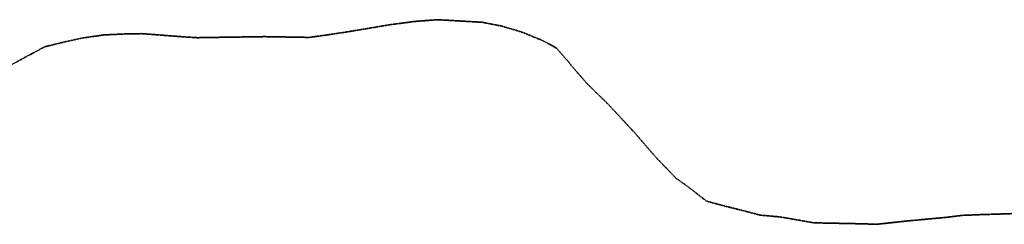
# Model space of a CAD drawing. Extents: x 7414218 to 7427513, y 5544630 to 5555035.
# Tile 2 of 46: x 7417469 to 7420721, y 5545251 to 5545927. Entities that reach past the tile are written whole.
import ezdxf

# ---------------------------------------------------------------- set-up
doc = ezdxf.new("R2010")
doc.units = 0
doc.linetypes.add('KROPK3-2', pattern=[2.49, 1.5, -0.47, 0.05, -0.47])
doc.layers.add('EGJE', color=7, linetype='CONTINUOUS', lineweight=35)

msp = doc.modelspace()

# ---------------------------------------------------------------- linework, layer by layer
at = {"layer": 'EGJE', "linetype": 'KROPK3-2', "lineweight": 35, "elevation": 10.2}
msp.add_lwpolyline([(7420825.5, 5545288.5), (7420641.6, 5545282.6), (7420581.7, 5545280.2), (7420529.5, 5545273.6), (7420404, 5545262.1), (7420298.1, 5545250.6), (7420258.7, 5545252.2), (7420092.3, 5545255.6), (7420001.6, 5545271.5), (7419978.4, 5545275.3), (7419915.4, 5545281), (7419848.5, 5545298.4), (7419811.7, 5545307.5), (7419738.1, 5545326.9), (7419682, 5545370.6), (7419636.6, 5545403.6), (7419571.4, 5545471.2), (7419500.5, 5545553.2), (7419453.9, 5545603.4), (7419413.7, 5545646.9), (7419376.3, 5545683.4), (7419343, 5545716.2), (7419290.6, 5545776.2), (7419284.8, 5545784.6), (7419241.8, 5545833.3), (7419228.7, 5545841.1), (7419194.9, 5545858.8), (7419126.7, 5545886.6), (7419060.2, 5545906.3), (7418996.9, 5545918.5), (7418849.4, 5545927.2), (7418772.1, 5545921.2), (7418759.6, 5545919.4), (7418694.7, 5545910.9), (7418552.8, 5545887.1), (7418478.2, 5545875.8), (7418425.5, 5545868.6), (7418277.8, 5545871.1), (7418100.7, 5545868.4), (7418055.9, 5545867.6), (7418003.1, 5545871), (7417873.7, 5545881), (7417818.6, 5545880.1), (7417748, 5545876.8), (7417674.6, 5545866.3), (7417617, 5545853.5), (7417551.6, 5545837.4), (7417441.7, 5545778.2)], dxfattribs=at)

doc.saveas('drawing.dxf')
